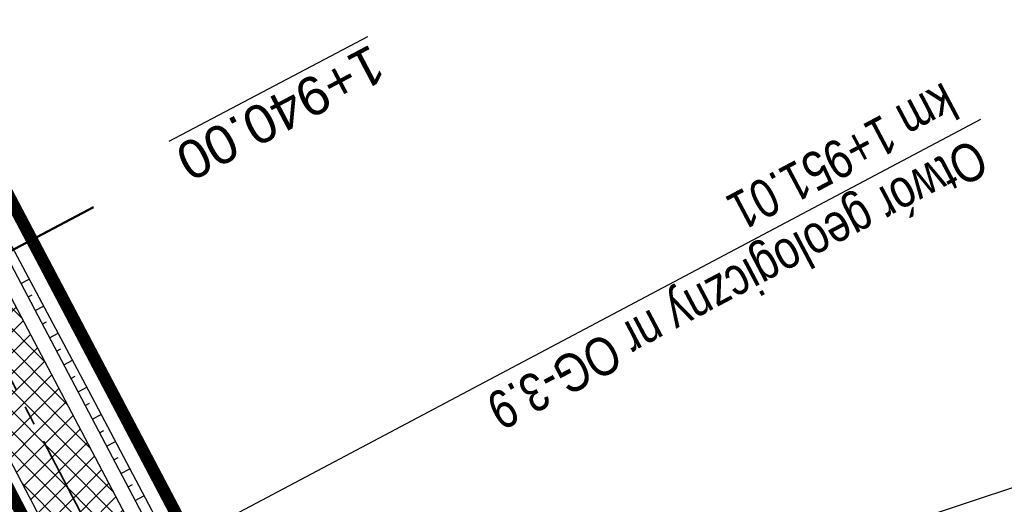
# Model space of a CAD drawing. Header units: metres. Extents: x 7529682 to 7533711, y 5721195 to 5727842.
# Tile 123 of 232: x 7530624 to 7530656, y 5726078 to 5726093. Entities that reach past the tile are written whole.
import ezdxf
from ezdxf import colors
from ezdxf.entities.mleader import LeaderData, LeaderLine
from ezdxf.math import Vec2, Vec3

# ---------------------------------------------------------------- set-up
doc = ezdxf.new("R2010")
doc.units = ezdxf.units.M
for name, pattern in [('817-dzialki-09-05-04$0$HIDDEN', [0.375, 0.25, -0.125]), ('ACAD_ISO05W100', [33, 24, -3, 0, -3, 0, -3]), ('CENTER2', [28.575000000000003, 19.05, -3.175, 3.175, -3.175])]:
    doc.linetypes.add(name, pattern=pattern)
for name, color, linetype in [('C-DROGI-SYTUACJA', 7, 'Continuous'), ('D-pobocza', 60, 'Continuous'), ('D-skarpa', 2, 'Continuous'), ('D-skarpa-kreskowanie', 2, 'Continuous')]:
    doc.layers.add(name, color=color, linetype=linetype)
for name, color, linetype, lineweight, true_color in [('D-hatch-ciag-pieszo-rowerowy', 7, 'Continuous', 13, 0xff9f80), ('D-LR-etap-III', 7, '817-dzialki-09-05-04$0$HIDDEN', 50, 0x00008f), ('D-przekroje-pop', 7, 'Continuous', 50, 0x000099)]:
    doc.layers.add(name, color=color, linetype=linetype, lineweight=lineweight, true_color=true_color)
for name, color, linetype, lineweight in [('D-obrzeża', 2, 'Continuous', 30), ('D-otw-geotechniczne-opis', 7, 'Continuous', 30), ('D-pas-drogowy', 7, 'ACAD_ISO05W100', 50)]:
    doc.layers.add(name, color=color, linetype=linetype, lineweight=lineweight)
doc.layers.add('Sieci-EN-opisy', color=4, linetype='Continuous', lineweight=30, plot=False)
doc.styles.add('2mm08', font='arial.ttf', dxfattribs={"width": 0.8})
doc.styles.get("Standard").update_dxf_attribs({"font": 'arial.ttf'})

msp = doc.modelspace()

# ---------------------------------------------------------------- hatches: boundary and pattern name
at = {"layer": 'D-hatch-ciag-pieszo-rowerowy'}
h = msp.add_hatch(dxfattribs=at)
h.set_pattern_fill('ANSI37', color=256, scale=0.15, style=0)
h.set_pattern_definition([(45, (0, 0), (-0.3367596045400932, 0.3367596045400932), []), (135, (0, 0), (-0.3367596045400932, -0.3367596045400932), [])])
edge = h.paths.add_edge_path()
edge.add_line((7530647.019652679, 5726033.877844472), (7530649.252549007, 5726035.002016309))
edge.add_line((7530649.252549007, 5726035.002016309), (7530642.155423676, 5726049.098744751))
edge.add_line((7530642.155423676, 5726049.098744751), (7530627.426120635, 5726076.938607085))
edge.add_line((7530627.426120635, 5726076.938607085), (7530607.072789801, 5726115.582281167))
edge.add_arc((7530518.594706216, 5726068.981543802), 99.99999998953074, 27.77543704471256, 31.71492034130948)
edge.add_line((7530603.662130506, 5726121.550863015), (7530600.460822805, 5726126.731204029))
edge.add_arc((7530603.012845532, 5726128.308283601), 2.999999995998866, 192.0244267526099, 211.7149202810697, ccw=False)
edge.add_line((7530600.078668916, 5726127.683297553), (7530597.509558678, 5726127.265642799))
edge.add_arc((7530601.915230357, 5726128.182189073), 4.50000000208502, 191.7520598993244, 211.7149203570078)
edge.add_line((7530598.087196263, 5726125.816569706), (7530601.490245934, 5726120.309770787))
edge.add_arc((7530516.422821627, 5726067.740451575), 100.0000000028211, 27.775437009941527, 31.714920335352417, ccw=False)
edge.add_line((7530604.900905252, 5726114.341188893), (7530625.206004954, 5726075.789088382))
edge.add_line((7530625.206004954, 5726075.789088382), (7530639.927362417, 5726047.964838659))
edge.add_line((7530639.927362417, 5726047.964838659), (7530647.019652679, 5726033.877844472))

# ---------------------------------------------------------------- linework, layer by layer
at = {"layer": 'C-DROGI-SYTUACJA', "color": 10, "linetype": 'CENTER2', "lineweight": 35, "ltscale": 0.2}
msp.add_lwpolyline([(7530599.582685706, 5726125.774388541), (7530602.576188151, 5726120.930317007, -0.0171909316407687), (7530605.986847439, 5726114.961735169), (7530626.316062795, 5726076.363847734), (7530641.04139306, 5726048.531791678), (7530649.655960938, 5726031.421108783, 0.005149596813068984), (7530652.491419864, 5726025.930702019), (7530660.958267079, 5726009.942093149, -0.005149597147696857), (7530663.793726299, 5726004.451685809), (7530663.79372622, 5726004.451685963), (7530666.938073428, 5725998.206227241), (7530695.100067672, 5725944.686510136), (7530713.30630457, 5725910.1809459), (7530731.225186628, 5725876.243669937), (7530749.9411932, 5725840.80064079)], format="xyb", dxfattribs=at)
at = {"layer": 'D-LR-etap-III', "ltscale": 10, "flags": 128}
msp.add_lwpolyline([(7531750.474471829, 5723895.103125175, 0.4, 0.4, 0), (7531750.505, 5723895.13, 0.4, 0.4, 0), (7531682.71, 5724022.92, 0.4, 0.4, 0), (7531619.177023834, 5724147.203692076, 0.4, 0.4, 0), (7531592.308960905, 5724198.48863389, 0.4, 0.4, 0), (7531553.263875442, 5724272.918564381, 0.4, 0.4, 0), (7531504.019999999, 5724366.79, 0.4, 0.4, 0), (7531482.09, 5724407.62, 0.4, 0.4, 0), (7531412.350402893, 5724541.182759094, 0.4, 0.4, 0), (7531388.463669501, 5724586.929768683, 0.4, 0.4, 0), (7531345.12, 5724669.94, 0.4, 0.4, 0), (7531127.66, 5725081.67, 0.4, 0.4, 0), (7531059.253139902, 5725211.040795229, 0.4, 0.4, 0), (7531008.007244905, 5725307.953830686, 0.4, 0.4, 0), (7530964.181635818, 5725390.835555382, 0.4, 0.4, 0), (7530914.557354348, 5725484.683561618, 0.4, 0.4, 0), (7530865.243241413, 5725577.493975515, 0.4, 0.4, 0), (7530840.085257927, 5725624.058651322, 0.4, 0.4, 0), (7530802.559525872, 5725694.924584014, 0.4, 0.4, 0), (7530755.54, 5725787.51, 0.4, 0.4, 0), (7530708.717810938, 5725876.303221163, 0.4, 0.4, 0), (7530695.12, 5725902.09, 0.4, 0.4, 0), (7530642.91397006, 5726001.07839487, 0.4, 0.4, 0), (7530634.934723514, 5726016.146615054, 0.4, 0.4, 0), (7530610.820000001, 5726061.929999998, 0.4, 0.4, 0), (7530610.820000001, 5726061.929999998, 0.4, 0.4, 0), (7530607.21, 5726063.51, 0.4, 0.4, 0), (7530597.42, 5726080.68, 0.4, 0.4, 0), (7530591.16, 5726088.44, 0.4, 0.4, 0), (7530581.28, 5726107.21, 0.4, 0.4, 0), (7530571.29, 5726130.56, 0.4, 0.4, 0), (7530549.554994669, 5726171.527317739, 0.4, 0.4, 0), (7530531.014309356, 5726206.473807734, 0.4, 0.4, 0), (7530516.461208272, 5726236.016618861, 0.4, 0.4, 0), (7530500.798929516, 5726266.141265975, 0.4, 0.4, 0), (7530491.349999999, 5726283.94, 0.4, 0.4, 0), (7530482.4, 5726303.41, 0.4, 0.4, 0), (7530482.4, 5726303.41, 0.4, 0.4, 0), (7530450.41, 5726357.28, 0.4, 0.4, 0), (7530397.759396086, 5726458.499907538, 0.4, 0.4, 0), (7530334.707815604, 5726583.664702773, 0.4, 0.4, 0), (7530303.939274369, 5726645.167943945, 0.4, 0.4, 0), (7530300.509779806, 5726651.777515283, 0.4, 0.4, 0), (7530289.213532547, 5726671.966724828, 0.4, 0.4, 0), (7530281.54, 5726685.57, 0.4, 0.4, 0), (7530261.37085633, 5726724.163374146, 0.4, 0.4, 0), (7530254.03, 5726738.21, 0.4, 0.4, 0), (7530197.219999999, 5726845.06, 0.4, 0.4, 0), (7530194.71, 5726849.15, 0.4, 0.4, 0), (7530195.92, 5726850.75, 0.4, 0.4, 0), (7530170.546669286, 5726892.961489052, 0.4, 0.4, 0), (7530143.174718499, 5726945.065838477, 0.4, 0.4, 0), (7530105.059999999, 5727018.32, 0.4, 0.4, 0), (7530100.059999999, 5727027.16, 0.4, 0.4, 0), (7530062.318670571, 5727099.625398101, 0.4, 0.4, 0), (7530015.378537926, 5727189.420463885, 0.4, 0.4, 0), (7529983.207960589, 5727250.206596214, 0.4, 0.4, 0), (7529953.284293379, 5727306.74720398, 0.4, 0.4, 0), (7529900.67053443, 5727406.15903814, 0.4, 0.4, 0), (7529890.630239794, 5727425.131178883, 0.4, 0.4, 0), (7529875.155383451, 5727454.426350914, 0.4, 0.4, 0), (7529857.560096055, 5727487.787346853, 0.4, 0.4, 0), (7529835.194401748, 5727530.19312405, 0.4, 0.4, 0), (7529811.740544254, 5727574.662079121, 0.4, 0.4, 0), (7529792.101859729, 5727611.922638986, 0.4, 0.4, 0), (7529768.066117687, 5727657.469613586, 0.4, 0.4, 0), (7529755.210566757, 5727682.131373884, 0.4, 0.4, 0), (7529753.309999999, 5727681.13, 0.4, 0.4, 0), (7529739.21, 5727707.77, 0.4, 0.4, 0), (7529735.394745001, 5727711.251990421, 0.4, 0.4, 0), (7529725.42, 5727730.2, 0.4, 0.4, 0), (7529723.55, 5727729.88, 0.4, 0.4, 0), (7529695.566668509, 5727782.932080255, 0.4, 0.4, 0), (7529717.67971874, 5727794.024357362, 0.4, 0.4, 0), (7529736.274870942, 5727758.647400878, 0.4, 0.4, 0), (7529736.274870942, 5727758.647400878, 0.4, 0.4, 0), (7529744.511003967, 5727750.406106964, 0.4, 0.4, 0), (7529744.511003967, 5727750.406106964, 0.4, 0.4, 0), (7529750.282568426, 5727738.549848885, 0.4, 0.4, 0), (7529777.108510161, 5727687.569424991, 0.4, 0.4, 0), (7529796.51537536, 5727651.329932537, 0.4, 0.4, 0), (7529814.937945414, 5727616.793170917, 0.4, 0.4, 0), (7529839.006722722, 5727572.303976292, 0.4, 0.4, 0), (7529860.617626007, 5727532.509108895, 0.4, 0.4, 0), (7529882.348967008, 5727491.504261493, 0.4, 0.4, 0), (7529904.865139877, 5727449.096370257, 0.4, 0.4, 0), (7529920.747384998, 5727418.884773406, 0.4, 0.4, 0), (7529946.676504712, 5727368.547487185, 0.4, 0.4, 0), (7529972.024701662, 5727320.573310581, 0.4, 0.4, 0), (7529987.740014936, 5727290.153392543, 0.4, 0.4, 0), (7529996.497385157, 5727273.661630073, 0.4, 0.4, 0), (7530017.541471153, 5727234.202689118, 0.4, 0.4, 0), (7530033.053657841, 5727204.864166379, 0.4, 0.4, 0), (7530051.622983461, 5727170.222745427, 0.4, 0.4, 0), (7530069.276612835, 5727137.015751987, 0.4, 0.4, 0), (7530089.385386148, 5727097.533639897, 0.4, 0.4, 0), (7530109.712512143, 5727060.746615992, 0.4, 0.4, 0), (7530136.769722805, 5727011.640131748, 0.4, 0.4, 0), (7530162.446686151, 5726962.743777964, 0.4, 0.4, 0), (7530187.674104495, 5726916.992101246, 0.4, 0.4, 0), (7530207.820739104, 5726879.335323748, 0.4, 0.4, 0), (7530230.625609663, 5726834.518686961, 0.4, 0.4, 0), (7530262.288093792, 5726776.61832811, 0.4, 0.4, 0), (7530277.509672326, 5726760.213143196, 0.4, 0.4, 0), (7530286.036865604, 5726744.106684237, 0.4, 0.4, 0), (7530288.097472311, 5726735.884066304, 0.4, 0.4, 0), (7530290.393870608, 5726725.046963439, 0.4, 0.4, 0), (7530296.17664807, 5726713.582980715, 0.4, 0.4, 0), (7530302.726195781, 5726701.18226779, 0.4, 0.4, 0), (7530325.685047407, 5726657.466383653, 0.4, 0.4, 0), (7530343.243978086, 5726623.648592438, 0.4, 0.4, 0), (7530360.229820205, 5726591.746871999, 0.4, 0.4, 0), (7530383.20855044, 5726548.059469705, 0.4, 0.4, 0), (7530406.017875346, 5726503.605514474, 0.4, 0.4, 0), (7530427.464919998, 5726462.620289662, 0.4, 0.4, 0), (7530447.9278544, 5726424.388014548, 0.4, 0.4, 0), (7530471.126878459, 5726379.920667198, 0.4, 0.4, 0), (7530490.501003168, 5726343.033350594, 0.4, 0.4, 0), (7530509.499458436, 5726306.733076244, 0.4, 0.4, 0), (7530529.890269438, 5726267.244072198, 0.4, 0.4, 0), (7530543.852446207, 5726238.990319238, 0.4, 0.4, 0), (7530554.808897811, 5726218.943990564, 0.4, 0.4, 0), (7530559.027108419, 5726212.223286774, 0.4, 0.4, 0), (7530563.060988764, 5726206.409670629, 0.4, 0.4, 0), (7530566.93354971, 5726200.463543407, 0.4, 0.4, 0), (7530569.771022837, 5726194.901501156, 0.4, 0.4, 0), (7530571.47319415, 5726191.282350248, 0.4, 0.4, 0), (7530572.839142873, 5726188.024533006, 0.4, 0.4, 0), (7530575.295071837, 5726182.034664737, 0.4, 0.4, 0), (7530579.736851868, 5726173.306070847, 0.4, 0.4, 0), (7530583.3, 5726167.41, 0.4, 0.4, 0), (7530593.4, 5726163.33, 0.4, 0.4, 0), (7530598.618375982, 5726155.264489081, 0.4, 0.4, 0), (7530608.258304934, 5726140.497132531, 0.4, 0.4, 0), (7530603.269999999, 5726136.83, 0.4, 0.4, 0), (7530606.53, 5726131.84, 0.4, 0.4, 0), (7530604.239057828, 5726124.21679044, 0.4, 0.4, 0), (7530605.847136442, 5726121.630127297, 0.4, 0.4, 0), (7530608.971611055, 5726116.164124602, 0.4, 0.4, 0), (7530618.114293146, 5726097.791111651, 0.4, 0.4, 0), (7530651.213125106, 5726034.959524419, 0.4, 0.4, 0), (7530670.243741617, 5725998.61095082, 0.4, 0.4, 0), (7530698.075474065, 5725945.952624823, 0.4, 0.4, 0), (7530716.505955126, 5725911.3051464, 0.4, 0.4, 0), (7530735.223454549, 5725875.667401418, 0.4, 0.4, 0), (7530752.504235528, 5725842.154920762, 0.4, 0.4, 0), (7530778.310652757, 5725793.501254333, 0.4, 0.4, 0), (7530797.499961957, 5725756.381811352, 0.4, 0.4, 0), (7530812.518974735, 5725728.28874362, 0.4, 0.4, 0), (7530820.039295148, 5725713.160404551, 0.4, 0.4, 0), (7530822.422446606, 5725710.193574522, 0.4, 0.4, 0), (7530833.154893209, 5725688.800634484, 0.4, 0.4, 0), (7530849.629354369, 5725656.158601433, 0.4, 0.4, 0), (7530867.98290276, 5725621.963939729, 0.4, 0.4, 0), (7530872.629809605, 5725612.88760475, 0.4, 0.4, 0), (7530880.354488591, 5725597.594500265, 0.4, 0.4, 0), (7530883.839446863, 5725593.389159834, 0.4, 0.4, 0), (7530891.782113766, 5725587.763349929, 0.4, 0.4, 0), (7530895.038670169, 5725584.280746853, 0.4, 0.4, 0), (7530897.033644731, 5725580.941110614, 0.4, 0.4, 0), (7530900.951646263, 5725579.945856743, 0.4, 0.4, 0), (7530904.80970798, 5725571.977328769, 0.4, 0.4, 0), (7530903.682362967, 5725568.566434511, 0.4, 0.4, 0), (7530908.900614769, 5725558.844845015, 0.4, 0.4, 0), (7530910.252030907, 5725545.671606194, 0.4, 0.4, 0), (7530912.872986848, 5725538.645543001, 0.4, 0.4, 0), (7530945.278171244, 5725478.464284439, 0.4, 0.4, 0), (7530959.692318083, 5725450.24628822, 0.4, 0.4, 0), (7531002.82670893, 5725368.192370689, 0.4, 0.4, 0), (7531044.703532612, 5725290.314293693, 0.4, 0.4, 0), (7531064.098839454, 5725253.212562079, 0.4, 0.4, 0), (7531083.010253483, 5725216.677517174, 0.4, 0.4, 0), (7531113.013137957, 5725158.465613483, 0.4, 0.4, 0), (7531137.364304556, 5725113.07076138, 0.4, 0.4, 0), (7531150.830830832, 5725086.711759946, 0.4, 0.4, 0), (7531159.745663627, 5725076.640848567, 0.4, 0.4, 0), (7531166.309999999, 5725074.58, 0.4, 0.4, 0), (7531172.29, 5725062.58, 0.4, 0.4, 0), (7531170.589828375, 5725055.605912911, 0.4, 0.4, 0), (7531173.732823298, 5725044.080706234, 0.4, 0.4, 0), (7531215.342008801, 5724964.859648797, 0.4, 0.4, 0), (7531238.054496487, 5724921.684649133, 0.4, 0.4, 0), (7531262.389821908, 5724875.282876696, 0.4, 0.4, 0), (7531295.587160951, 5724811.265731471, 0.4, 0.4, 0), (7531348.487908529, 5724712.362812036, 0.4, 0.4, 0), (7531363.740817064, 5724682.68394264, 0.4, 0.4, 0), (7531366.986905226, 5724675.865317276, 0.4, 0.4, 0), (7531382.541261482, 5724646.110625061, 0.4, 0.4, 0), (7531401.299165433, 5724610.874551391, 0.4, 0.4, 0), (7531428.964837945, 5724558.862274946, 0.4, 0.4, 0), (7531449.111202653, 5724520.397801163, 0.4, 0.4, 0), (7531477.292992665, 5724465.831467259, 0.4, 0.4, 0), (7531500.996290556, 5724421.112506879, 0.4, 0.4, 0), (7531512.121834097, 5724400.549045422, 0.4, 0.4, 0), (7531513.78163794, 5724396.757451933, 0.4, 0.4, 0), (7531526.32, 5724379.39, 0.4, 0.4, 0), (7531566.783642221, 5724302.73628205, 0.4, 0.4, 0), (7531578.579156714, 5724282.774819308, 0.4, 0.4, 0), (7531584.232619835, 5724273.111246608, 0.4, 0.4, 0), (7531590.109283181, 5724263.508189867, 0.4, 0.4, 0), (7531593.027899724, 5724258.771479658, 0.4, 0.4, 0), (7531595.711841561, 5724254.226824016, 0.4, 0.4, 0), (7531601.659976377, 5724243.898197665, 0.4, 0.4, 0), (7531606.097733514, 5724235.986407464, 0.4, 0.4, 0), (7531609.382207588, 5724230.799061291, 0.4, 0.4, 0), (7531611.580260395, 5724227.671180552, 0.4, 0.4, 0), (7531612.707802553, 5724225.86410867, 0.4, 0.4, 0), (7531618.665224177, 5724214.480919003, 0.4, 0.4, 0), (7531619.885522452, 5724212.333950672, 0.4, 0.4, 0), (7531620.931818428, 5724210.787064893, 0.4, 0.4, 0), (7531623.518605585, 5724207.111542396, 0.4, 0.4, 0), (7531626.143926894, 5724203.61306897, 0.4, 0.4, 0), (7531632.022984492, 5724196.485954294, 0.4, 0.4, 0), (7531653.949089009, 5724152.617641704, 0.4, 0.4, 0), (7531656.750690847, 5724143.103797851, 0.4, 0.4, 0), (7531659.61440691, 5724133.254504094, 0.4, 0.4, 0), (7531661.627147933, 5724128.646047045, 0.4, 0.4, 0.01093811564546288), (7531674.314987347, 5724101.43546424, 0.4, 0.4, 0), (7531685.137626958, 5724081.408252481, 0.4, 0.4, 0), (7531692.159945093, 5724066.277333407, 0.4, 0.4, 0), (7531699.662164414, 5724051.388120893, 0.4, 0.4, 0), (7531704.480624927, 5724040.808561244, 0.4, 0.4, 0), (7531704.480624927, 5724040.808561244, 0.4, 0.4, 0), (7531704.401251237, 5724037.368913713, 0.4, 0.4, 0), (7531720.383609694, 5724003.441317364, 0.4, 0.4, 0), (7531728.79890528, 5723986.206298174, 0.4, 0.4, 0), (7531733.237926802, 5723977.192631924, 0.4, 0.4, 0), (7531736.750027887, 5723969.505210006, 0.4, 0.4, 0), (7531737.336143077, 5723968.518916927, 0.4, 0.4, 0), (7531738.285051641, 5723967.699360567, 0.4, 0.4, 0), (7531742.180915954, 5723962.346428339, 0.4, 0.4, 0), (7531744.286141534, 5723958.615526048, 0.4, 0.4, 0), (7531755.393260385, 5723944.192617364, 0.4, 0.4, 0), (7531758.69, 5723936.76, 0.4, 0.4, 0), (7531780.08, 5723929.25, 0.4, 0.4, 0), (7531792.611989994, 5723906.337708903, 0.4, 0.4, 0), (7531792.611989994, 5723906.337708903, 0.4, 0.4, 0), (7531756.962094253, 5723883.055323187, 0.4, 0.4, 0), (7531750.46, 5723895.130000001, 0.4, 0.4, 0), (7531750.46, 5723895.130000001, 0, 0, 0)], format="xyseb", dxfattribs=at)
at = {"layer": 'D-obrzeża'}
for points in [[(7530816.719618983, 5725716.018528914), (7530808.344729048, 5725732.528263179, 0.004098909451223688), (7530806.083701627, 5725736.89638252), (7530794.941395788, 5725757.996873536), (7530777.713539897, 5725790.902979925), (7530751.046456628, 5725841.384501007), (7530732.330539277, 5725876.827361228), (7530714.411684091, 5725910.764586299), (7530696.205942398, 5725945.269212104), (7530668.046470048, 5725998.784136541), (7530664.910117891, 5726005.013743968, 0.005149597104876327), (7530662.074668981, 5726010.504156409), (7530653.607852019, 5726026.492780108, -0.005149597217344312), (7530650.772403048, 5726031.983192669), (7530642.15542369, 5726049.098744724), (7530627.426120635, 5726076.938607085), (7530607.072789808, 5726115.582281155, 0.0171909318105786), (7530603.662130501, 5726121.550863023), (7530600.460822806, 5726126.731204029, -0.2231735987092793), (7530600.169674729, 5726129.265560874), (7530602.62444678, 5726136.556380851), (7530601.532376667, 5726138.657784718)], [(7530597.423349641, 5726127.911989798, 0.1239919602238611), (7530598.087196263, 5726125.816569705), (7530601.490245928, 5726120.309770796, -0.0171909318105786), (7530604.900905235, 5726114.341188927), (7530625.206004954, 5726075.789088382), (7530639.927362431, 5726047.964838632), (7530648.539517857, 5726030.859026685, 0.005149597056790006), (7530651.374987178, 5726025.36862485), (7530659.841864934, 5726009.380030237, -0.005149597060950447), (7530662.677334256, 5726003.889628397), (7530665.829676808, 5725997.62831794), (7530693.994192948, 5725944.103808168), (7530712.200589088, 5725909.597942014), (7530730.119780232, 5725875.660080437), (7530748.835751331, 5725840.217118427), (7530775.500859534, 5725789.739336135), (7530792.728626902, 5725756.83339883), (7530803.872935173, 5725735.729115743, -0.004099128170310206), (7530806.134081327, 5725731.360762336), (7530819.007277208, 5725705.983294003)]]:
    msp.add_lwpolyline(points, format="xyb", dxfattribs=at)
at = {"layer": 'D-otw-geotechniczne-opis', "linetype": 'Continuous'}
msp.add_line((7530626.972861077, 5726075.122446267), (7530655.217010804, 5726090.065806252), dxfattribs=at)
at = {"layer": 'D-pas-drogowy', "ltscale": 0.2, "flags": 128}
msp.add_lwpolyline([(7531633.018560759, 5724182.834272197, 0.4, 0.4, 0), (7531617.558899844, 5724211.608162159, 0.4, 0.4, 0), (7531566.783642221, 5724302.73628205, 0.4, 0.4, 0), (7531538.419082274, 5724356.469679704, 0.4, 0.4, 0), (7531526.32, 5724379.39, 0.4, 0.4, 0), (7531516.102085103, 5724393.607319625, 0.4, 0.4, 0.001485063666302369), (7531513.78037409, 5724396.837773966, 0.4, 0.4, 0), (7531501.87, 5724413.41, 0.4, 0.4, 0), (7531474.926107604, 5724464.507896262, 0.4, 0.4, 0), (7531446.200436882, 5724518.992313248, 0.4, 0.4, 0), (7531424.962185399, 5724559.262257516, 0.4, 0.4, 0), (7531398.444460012, 5724609.565801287, 0.4, 0.4, 0), (7531379.647455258, 5724645.216004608, 0.4, 0.4, 0), (7531365.23, 5724672.56, 0.4, 0.4, 0), (7531341.305752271, 5724717.915356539, 0.4, 0.4, 0), (7531312.899996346, 5724771.788898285, 0.4, 0.4, 0), (7531292.590923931, 5724810.306502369, 0.4, 0.4, 0), (7531259.391619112, 5724873.271351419, 0.4, 0.4, 0), (7531233.740401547, 5724921.922582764, 0.4, 0.4, 0), (7531203.072738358, 5724980.092044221, 0.4, 0.4, 0), (7531173.471398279, 5725036.225177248, 0.4, 0.4, 0), (7531168.269999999, 5725046.09, 0.4, 0.4, 0), (7531172.29, 5725062.58, 0.4, 0.4, 0), (7531166.309999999, 5725074.58, 0.4, 0.4, 0), (7531150.32, 5725079.6, 0.4, 0.4, 0), (7531141.5, 5725096.43, 0.4, 0.4, 0), (7531109.311735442, 5725157.814415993, 0.4, 0.4, 0), (7531086.641300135, 5725201.047918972, 0.4, 0.4, 0), (7531059.198258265, 5725253.383662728, 0.4, 0.4, 0), (7531028.206828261, 5725312.48946212, 0.4, 0.4, 0), (7530999.104694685, 5725367.990143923, 0.4, 0.4, 0), (7530956.247527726, 5725449.724815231, 0.4, 0.4, 0), (7530924.397774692, 5725510.463768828, 0.4, 0.4, 0), (7530897.509999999, 5725561.74, 0.4, 0.4, 0), (7530894.46, 5725566.14, 0.4, 0.4, 0), (7530892.16, 5725570.49, 0.4, 0.4, 0), (7530869.362688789, 5725613.307018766, 0.4, 0.4, 0), (7530861.693971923, 5725627.704613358, 0.4, 0.4, 0), (7530852.74, 5725644.52, 0.4, 0.4, 0), (7530831.509999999, 5725684.2, 0.4, 0.4, 0), (7530811.13, 5725722.52, 0.4, 0.4, 0), (7530792.3476413, 5725757.940652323, 0.4, 0.4, 0), (7530768.03, 5725803.8, 0.4, 0.4, 0), (7530748.768542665, 5725840.178507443, 0.4, 0.4, 0), (7530727.7, 5725879.97, 0.4, 0.4, 0), (7530712.0981582, 5725909.54523909, 0.4, 0.4, 0), (7530693.644105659, 5725944.645156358, 0.4, 0.4, 0), (7530665.702224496, 5725997.538976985, 0.4, 0.4, 0), (7530641.759999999, 5726042.88, 0.4, 0.4, 0), (7530616.5, 5726091.48, 0.4, 0.4, 0), (7530604.628439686, 5726114.319880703, 0.4, 0.4, -0.007762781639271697), (7530602.5, 5726118.43, 0.4, 0.4, 0), (7530603.992037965, 5726123.394821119, 0.4, 0.4, 0), (7530606.53, 5726131.84, 0.4, 0.4, 0), (7530603.269999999, 5726136.83, 0.4, 0.4, 0), (7530593.775620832, 5726151.368713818, 0.4, 0.4, 0), (7530590.202637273, 5726156.84001263, 0.4, 0.4, 0), (7530583.3, 5726167.41, 0.4, 0.4, 0), (7530580.578343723, 5726170.427567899, 0.4, 0.4, 0), (7530575.849999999, 5726175.67, 0.4, 0.4, 0), (7530569.009999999, 5726186.66, 0.4, 0.4, 0), (7530562.555322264, 5726199.189409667, 0.4, 0.4, 0), (7530555.67, 5726211.39, 0.4, 0.4, 0), (7530548.29, 5726224.23, 0.4, 0.4, 0), (7530540.58, 5726237.71, 0.4, 0.4, 0), (7530532.679999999, 5726252.65, 0.4, 0.4, 0), (7530524.059999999, 5726269.35, 0.4, 0.4, 0), (7530502.82, 5726309.91, 0.4, 0.4, 0), (7530488.83, 5726336.63, 0.4, 0.4, 0), (7530466.03, 5726380.16, 0.4, 0.4, 0), (7530438.469999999, 5726432.77, 0.4, 0.4, 0), (7530424.53, 5726459.09, 0.4, 0.4, 0), (7530401.63, 5726502.97, 0.4, 0.4, 0), (7530383.38, 5726538.06, 0.4, 0.4, 0), (7530353.969999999, 5726593.52, 0.4, 0.4, 0), (7530338.469999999, 5726622.74, 0.4, 0.4, 0), (7530322.009999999, 5726653.88, 0.4, 0.4, 0), (7530297.54, 5726700.33, 0.4, 0.4, 0), (7530287.38, 5726719.6, 0.4, 0.4, 0), (7530285.94993921, 5726722.315508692, 0.4, 0.4, 0), (7530280.259999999, 5726733.12, 0.4, 0.4, 0), (7530266.73, 5726758.74, 0.4, 0.4, 0), (7530260.42, 5726770.47, 0.4, 0.4, 0), (7530253.25, 5726783.82, 0.4, 0.4, 0), (7530244.95, 5726799.33, 0.4, 0.4, 0), (7530239.389999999, 5726808.49, 0.4, 0.4, 0), (7530238.29, 5726807.9, 0.4, 0.4, 0), (7530218.11, 5726850.67, 0.4, 0.4, 0), (7530175.906646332, 5726928.168028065, 0.4, 0.4, 0), (7530096.679999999, 5727076.15, 0.4, 0.4, 0), (7530094.679999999, 5727079.89, 0.4, 0.4, 0), (7530064.59693469, 5727135.522637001, 0.4, 0.4, 0), (7530046.730970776, 5727168.8921561, 0.4, 0.4, 0), (7530025.803045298, 5727208.461374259, 0.4, 0.4, 0), (7530012.846501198, 5727232.979315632, 0.4, 0.4, 0), (7529994.15, 5727268.45, 0.4, 0.4, 0), (7529981.670868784, 5727291.93018666, 0.4, 0.4, 0), (7529949.889999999, 5727351.73, 0.4, 0.4, 0), (7529924.75, 5727399.03, 0.4, 0.4, 0), (7529915.515824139, 5727417.099754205, 0.4, 0.4, 0), (7529885.83, 5727475.19, 0.4, 0.4, 0), (7529862.559999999, 5727519.97, 0.4, 0.4, 0), (7529852.984923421, 5727538.191086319, 0.4, 0.4, 0), (7529836.513084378, 5727569.51130111, 0.4, 0.4, 0), (7529815.36890814, 5727609.140983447, 0.4, 0.4, 0), (7529792.795203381, 5727651.247499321, 0.4, 0.4, 0), (7529774.199114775, 5727685.858348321, 0.4, 0.4, 0), (7529746.966026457, 5727736.059440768, 0.4, 0.4, 0), (7529733.92, 5727757.62, 0.4, 0.4, 0), (7529708.607472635, 5727806.388536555, 0.4, 0.4, 0), (7529688.491967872, 5727796.344621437, 0.4, 0.4, 0), (7529723.55, 5727729.88, 0.4, 0.4, 0), (7529725.42, 5727730.2, 0.4, 0.4, 0), (7529735.38, 5727711.28, 0.4, 0.4, 0), (7529739.21, 5727707.77, 0.4, 0.4, 0), (7529753.309999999, 5727681.13, 0.4, 0.4, 0), (7529755.178396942, 5727682.114424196, 0.4, 0.4, 0), (7529792.101859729, 5727611.922638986, 0.4, 0.4, 0), (7529811.740544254, 5727574.662079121, 0.4, 0.4, 0), (7529835.194401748, 5727530.19312405, 0.4, 0.4, 0), (7529857.560096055, 5727487.787346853, 0.4, 0.4, 0), (7529875.155383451, 5727454.426350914, 0.4, 0.4, 0), (7529890.630239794, 5727425.131178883, 0.4, 0.4, 0), (7529900.67053443, 5727406.15903814, 0.4, 0.4, 0), (7529953.284293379, 5727306.74720398, 0.4, 0.4, 0), (7529983.207960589, 5727250.206596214, 0.4, 0.4, 0), (7530015.378537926, 5727189.420463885, 0.4, 0.4, 0), (7530062.318670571, 5727099.625398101, 0.4, 0.4, 0), (7530100.059999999, 5727027.16, 0.4, 0.4, 0), (7530105.059999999, 5727018.32, 0.4, 0.4, 0), (7530143.174718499, 5726945.065838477, 0.4, 0.4, 0), (7530170.546669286, 5726892.961489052, 0.4, 0.4, 0), (7530195.92, 5726850.75, 0.4, 0.4, 0), (7530194.71, 5726849.15, 0.4, 0.4, 0), (7530197.219999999, 5726845.06, 0.4, 0.4, 0), (7530254.03, 5726738.21, 0.4, 0.4, 0), (7530261.37085633, 5726724.163374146, 0.4, 0.4, 0), (7530281.54, 5726685.57, 0.4, 0.4, 0), (7530289.213532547, 5726671.966724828, 0.4, 0.4, 0), (7530300.509779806, 5726651.777515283, 0.4, 0.4, 0), (7530303.939274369, 5726645.167943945, 0.4, 0.4, 0), (7530334.707815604, 5726583.664702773, 0.4, 0.4, 0), (7530397.759396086, 5726458.499907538, 0.4, 0.4, 0), (7530450.41, 5726357.28, 0.4, 0.4, 0), (7530482.4, 5726303.41, 0.4, 0.4, 0), (7530483.687990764, 5726301.003383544, 0.4, 0.4, 0), (7530491.349999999, 5726283.94, 0.4, 0.4, 0), (7530512.67, 5726243.78, 0.4, 0.4, 0), (7530529.429999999, 5726209.46, 0.4, 0.4, 0), (7530571.29, 5726130.56, 0.4, 0.4, 0), (7530581.28, 5726107.21, 0.4, 0.4, 0), (7530591.16, 5726088.44, 0.4, 0.4, 0), (7530597.42, 5726080.68, 0.4, 0.4, 0), (7530607.21, 5726063.51, 0.4, 0.4, 0), (7530610.820000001, 5726061.929999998, 0.4, 0.4, 0), (7530634.934723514, 5726016.146615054, 0.4, 0.4, 0), (7530642.91397006, 5726001.07839487, 0.4, 0.4, 0), (7530695.12, 5725902.09, 0.4, 0.4, 0), (7530708.717810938, 5725876.303221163, 0.4, 0.4, 0), (7530755.54, 5725787.51, 0.4, 0.4, 0), (7530802.559525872, 5725694.924584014, 0.4, 0.4, 0), (7530840.085257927, 5725624.058651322, 0.4, 0.4, 0), (7530865.243241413, 5725577.493975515, 0.4, 0.4, 0), (7530914.557354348, 5725484.683561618, 0.4, 0.4, 0), (7530964.181635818, 5725390.835555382, 0.4, 0.4, 0), (7531008.007244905, 5725307.953830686, 0.4, 0.4, 0), (7531059.253139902, 5725211.040795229, 0.4, 0.4, 0), (7531127.66, 5725081.67, 0.4, 0.4, 0), (7531345.12, 5724669.94, 0.4, 0.4, 0), (7531388.463669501, 5724586.929768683, 0.4, 0.4, 0), (7531412.350402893, 5724541.182759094, 0.4, 0.4, 0), (7531482.09, 5724407.62, 0.4, 0.4, 0), (7531504.019999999, 5724366.79, 0.4, 0.4, 0), (7531519.374444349, 5724337.520497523, 0.4, 0.4, 0), (7531563.748815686, 5724252.931583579, 0.4, 0.4, 0), (7531602.175111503, 5724179.681224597, 0.4, 0.4, 0), (7531619.177023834, 5724147.203692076, 0.4, 0.4, 0), (7531625.038493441, 5724135.63500206, 0.4, 0.4, 0), (7531656.796442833, 5724073.31633882, 0.4, 0.4, 0), (7531675.12, 5724037.36, 0.4, 0.4, 0), (7531682.71, 5724022.92, 0.4, 0.4, 0), (7531705.565196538, 5723979.810545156, 0.4, 0.4, 0), (7531736.605941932, 5723921.261514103, 0.4, 0.4, 0), (7531750.46, 5723895.130000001, 0.4, 0.4, 0), (7531740.769999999, 5723886.56, 0.4, 0.4, 0), (7531732.86, 5723885, 0.4, 0.4, 0), (7531722.179999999, 5723887.77, 0.4, 0.4, 0), (7531729.87, 5723862.17, 0.4, 0.4, 0), (7531742.92, 5723861.93, 0.4, 0.4, 0), (7531763.71, 5723859.52, 0.4, 0.4, 0), (7531768.42, 5723854.12, 0.4, 0.4, 0), (7531787.42, 5723817.97, 0.4, 0.4, 0), (7531795.57, 5723809.82, 0.4, 0.4, 0), (7531816.346897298, 5723819.850397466, 0.4, 0.4, 0), (7531816.346897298, 5723819.850397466, 0.4, 0.4, 0), (7531805.059999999, 5723843.23, 0.4, 0.4, 0), (7531803.61, 5723886.23, 0.4, 0.4, 0), (7531803.61, 5723886.23, 0.4, 0.4, 0), (7531780.08, 5723929.25, 0.4, 0.4, 0), (7531758.69, 5723936.76, 0.4, 0.4, 0), (7531749.3590272, 5723946.412126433, 0.4, 0.4, 0), (7531742.71, 5723953.29, 0.4, 0.4, 0), (7531735.177368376, 5723967.877529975, 0.4, 0.4, 0), (7531722.37, 5723992.68, 0.4, 0.4, 0), (7531705.041669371, 5724030.885563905, 0.4, 0.4, 0), (7531699.469999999, 5724043.17, 0.4, 0.4, 0), (7531692.69, 5724058.11, 0.4, 0.4, 0), (7531679.672010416, 5724084.016803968, 0.4, 0.4, 0), (7531674.55, 5724094.21, 0.4, 0.4, 0), (7531666.633166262, 5724114.002855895, 0.4, 0.4, 0), (7531649, 5724153.82, 0.4, 0.4, 0), (7531641.49, 5724149.34, 0.4, 0.4, 0), (7531626.04, 5724179.34, 0.4, 0.4, 0), (7531633.03, 5724182.84, 0, 0, 0)], format="xyseb", dxfattribs=at)
at = {"layer": 'D-pobocza'}
msp.add_lwpolyline([(7530817.069429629, 5725716.434027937), (7530808.786858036, 5725732.76176432, 0.004098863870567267), (7530806.525855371, 5725737.129834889), (7530795.383949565, 5725758.229568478), (7530778.156075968, 5725791.135708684), (7530751.488562, 5725841.618045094), (7530732.772680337, 5725877.060837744), (7530714.853835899, 5725910.998042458), (7530696.648292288, 5725945.502292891), (7530668.489828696, 5725999.015300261), (7530665.356674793, 5726005.238566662, 0.005149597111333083), (7530662.521229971, 5726010.728981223), (7530654.054424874, 5726026.717611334, -0.005149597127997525), (7530651.218980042, 5726032.208025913), (7530642.601035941, 5726049.325525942), (7530627.870143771, 5726077.168510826), (7530607.515180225, 5726115.815284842, 0.01719093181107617), (7530604.087467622, 5726121.813709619), (7530600.886159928, 5726126.994050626, -0.0952056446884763), (7530600.550530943, 5726127.875840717)], format="xyb", dxfattribs=at)
at = {"layer": 'D-przekroje-pop', "extrusion": (0.4660073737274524, -0.8847808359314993, 0), "elevation": -1557004.847945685}
msp.add_lwpolyline([(9331352.655093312, 0), (9331347.655093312, 0), (9331339.655093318, 0)], dxfattribs=at)
at = {"layer": 'D-skarpa', "linetype": 'Continuous'}
msp.add_lwpolyline([(7530601.670924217, 5726126.908307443), (7530604.620050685, 5726122.193367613), (7530605.100668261, 5726121.416896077), (7530606.152707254, 5726119.659488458), (7530607.181804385, 5726117.888024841), (7530608.165352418, 5726116.109137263), (7530609.104107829, 5726114.164295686), (7530616.588592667, 5726099.05323083), (7530618.947041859, 5726094.644291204), (7530626.007588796, 5726081.409676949), (7530628.151539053, 5726077.330579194), (7530628.328348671, 5726076.985250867), (7530630.651150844, 5726072.557509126), (7530633.0211248, 5726068.154724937), (7530634.93667101, 5726064.578935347), (7530635.380308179, 5726063.746231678), (7530635.385667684, 5726063.736115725), (7530636.908181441, 5726060.755048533), (7530637.640291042, 5726059.285253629), (7530640.134093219, 5726054.947984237), (7530642.402992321, 5726050.491723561), (7530642.895398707, 5726049.51270539), (7530644.68727707, 5726045.996087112), (7530651.669428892, 5726032.434812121)], dxfattribs=at)
at = {"layer": 'D-skarpa-kreskowanie', "linetype": 'Continuous'}
for p, q in [((7530623.896086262, 5726084.71382046, 107.8703641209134), (7530624.168354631, 5726084.857222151, 107.6652044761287)), ((7530624.129089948, 5726084.271430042, 107.871955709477), (7530624.266398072, 5726084.343749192, 107.7684913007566)), ((7530624.362093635, 5726083.829039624, 107.8735472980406), (7530624.63905776, 5726083.974914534, 107.6648493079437)), ((7530624.595097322, 5726083.386649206, 107.8751388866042), (7530624.734753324, 5726083.460204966, 107.7699053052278)), ((7530624.828101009, 5726082.944258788, 107.8767304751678), (7530625.10976089, 5726083.092606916, 107.6644941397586)), ((7530625.061104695, 5726082.50186837, 107.8783220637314), (7530625.203108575, 5726082.576660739, 107.7713193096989)), ((7530625.294108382, 5726082.059477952, 107.879913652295), (7530625.580464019, 5726082.2102993, 107.6641389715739)), ((7530625.52711207, 5726081.617087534, 107.8815052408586), (7530625.671463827, 5726081.693116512, 107.7727333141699)), ((7530625.760115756, 5726081.174697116, 107.8830968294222), (7530626.050661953, 5726081.3277256, 107.6641644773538)), ((7530625.993119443, 5726080.732306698, 107.8846884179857), (7530626.138202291, 5726080.808720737, 107.7753655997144)), ((7530626.22612313, 5726080.28991628, 107.8862800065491), (7530626.515908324, 5726080.442543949, 107.6679210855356)), ((7530626.459126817, 5726079.847525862, 107.8878715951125), (7530626.603829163, 5726079.923739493, 107.7788354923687)), ((7530626.692130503, 5726079.405135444, 107.8894631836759), (7530626.981154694, 5726079.557362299, 107.6716776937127)), ((7530626.92513419, 5726078.962745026, 107.8910547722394), (7530627.069456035, 5726079.03875825, 107.7823053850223)), ((7530627.158137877, 5726078.520354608, 107.8926463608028), (7530627.446401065, 5726078.672180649, 107.6754343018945)), ((7530627.391141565, 5726078.07796419, 107.8942379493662), (7530627.535082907, 5726078.153777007, 107.7857752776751)), ((7530627.624145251, 5726077.635573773, 107.8958295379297), (7530627.911647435, 5726077.786998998, 107.6791909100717))]:
    msp.add_line(p, q, dxfattribs=at)

# ---------------------------------------------------------------- texts
at = {"layer": 'D-otw-geotechniczne-opis', "linetype": 'Continuous', "insert": (7530654.775055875, 5726089.831977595), "char_height": 1.25, "attachment_point": 4, "rotation": 207.88233486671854, "style": '2mm08'}
msp.add_mtext('Otwór geologiczny nr OG-3.9\\Pkm 1+951.01', dxfattribs=at)
at = {"layer": 'D-przekroje-pop', "lineweight": 30}
msp.add_text('%%U1+940.00', height=1.25, rotation=207.7754370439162, dxfattribs=at).set_placement((7530635.322301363, 5726092.53189427))

# ---------------------------------------------------------------- leaders
at = {"layer": 'Sieci-EN-opisy'}
ml = msp.add_multileader_mtext('Standard', dxfattribs=at)
ml.set_content('PRZYŁĄCZE NR 2', color=256)
ml.set_leader_properties()
ml.build(insert=Vec2(0, 0))
ml.multileader.update_dxf_attribs({"text_right_attachment_type": 6, "dogleg_length": 0.36, "arrow_head_size": 2})
ctx = ml.context
ctx.base_point, ctx.char_height, ctx.arrow_head_size, ctx.landing_gap_size, ctx.plane_origin, ctx.plane_x_axis, ctx.plane_y_axis = Vec3(7530677.565006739, 5726084.980844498), 2, 2, 1, Vec3(7530662.088244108, 5726071.234622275), Vec3(0.7772507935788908, -0.629190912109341), Vec3(0.629190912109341, 0.7772507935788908)
ctx.right_attachment = 6
notes = []
notes.append((ctx, [(0, (1, 1, 0), (7530677.425101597, 5726085.094098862), (0.7772507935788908, -0.629190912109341), 0.18, [(0, [(7530631.681948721, 5726069.911921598)], 0, [])])]))
ctx.mtext.insert, ctx.mtext.text_direction, ctx.mtext.rotation, ctx.mtext.width, ctx.mtext.defined_height, ctx.mtext.flow_direction = Vec3(7530679.16672939, 5726085.370138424), Vec3(0.7772507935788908, -0.629190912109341), 5.60267349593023, 37.70074436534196, 33.70921151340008, 5
for ctx, leaders in notes:
    for number, flags, end, landing, length, lines in leaders:
        leader = LeaderData()
        leader.index, (leader.has_last_leader_line, leader.has_dogleg_vector, leader.attachment_direction) = number, flags
        leader.last_leader_point, leader.dogleg_vector, leader.dogleg_length = Vec3(end), Vec3(landing), length
        for number, points, colour, breaks in lines:
            line = LeaderLine()
            line.index, line.vertices, line.color, line.breaks = number, Vec3.list(points), colors.encode_raw_color(colour), breaks
            leader.lines.append(line)
        ctx.leaders.append(leader)

doc.saveas('drawing.dxf')
